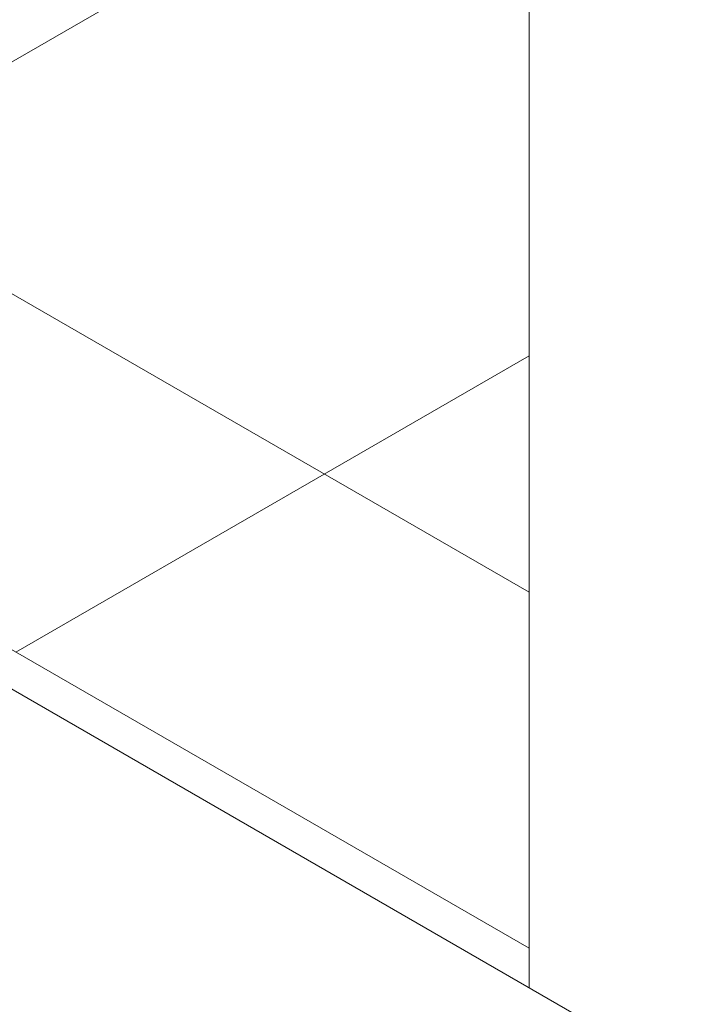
# Model space of a CAD drawing. Header units: metres. Extents: x -16.8 to 29.9, y -11.9 to 37.1.
# Tile 86 of 202: x 22.307 to 22.857, y -10.517 to -9.704. Entities that reach past the tile are written whole.
import ezdxf

# ---------------------------------------------------------------- set-up
doc = ezdxf.new("R2010")
doc.units = ezdxf.units.M
for name, color, linetype, lineweight in [('A-FLOR', 7, 'Continuous', 5), ('A-FLOR-PATT', 7, 'Continuous', 5), ('I-WALL', 7, 'Continuous', 5)]:
    doc.layers.add(name, color=color, linetype=linetype, lineweight=lineweight)

msp = doc.modelspace()

# ---------------------------------------------------------------- hatches: boundary and pattern name
at = {"layer": 'A-FLOR-PATT', "true_color": 0x787878}
h = msp.add_hatch(dxfattribs=at)
h.set_pattern_fill('FP_63', color=8, style=0, pattern_type=2)
h.set_pattern_definition([(30, (25.52877, -7.385), (-0.424263, 0.244945), []), (150, (25.52877, -7.385), (-0.424263, -0.244945), [])])
h.paths.add_polyline_path([(22.72833, -10.47101), (22.72833, -9.00295), (21.60544, -9.65125), (21.60544, -9.69044), (21.49089, -9.75657), (22.64575, -10.42333)])

# ---------------------------------------------------------------- linework, layer by layer
at = {"layer": 'A-FLOR'}
for p, q in [((23.29402, -10.83027), (21.3424, -9.7035)), ((21.49089, -9.75657), (22.72833, -10.47101)), ((22.72833, -10.47101), (22.72833, -10.50367))]:
    msp.add_line(p, q, dxfattribs=at)
at = {"layer": 'I-WALL'}
msp.add_line((22.72833, -8.57674), (22.72833, -10.47101), dxfattribs=at)

doc.saveas('drawing.dxf')
